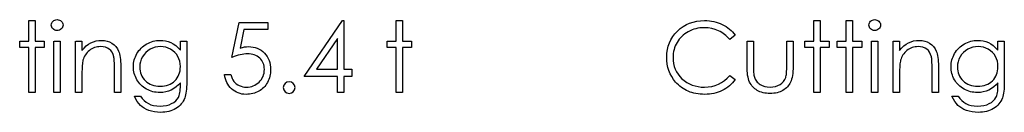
# Model space of a CAD drawing. Header units: inches. Extents: x 1694 to 2505, y -239 to -56.
# Tile 198 of 256: x 1847.247 to 1849.174, y -81.195 to -81.013. Entities that reach past the tile are written whole.
import ezdxf

# ---------------------------------------------------------------- set-up
doc = ezdxf.new("R2010")
doc.units = ezdxf.units.IN
doc.header["$LTSCALE"] = 0.5
doc.header["$MEASUREMENT"] = 0

msp = doc.modelspace()

# ---------------------------------------------------------------- linework, layer by layer
at = {"color": 7, "linetype": 'Continuous'}
for p, q in [((1847.26454, -81.01456), (1847.2769, -81.01456)), ((1847.26454, -81.05519), (1847.26454, -81.01456)), ((1847.2769, -81.01456), (1847.2769, -81.05519)), ((1847.3087, -81.02345), (1847.30892, -81.02132)), ((1847.30892, -81.02132), (1847.30956, -81.01936)), ((1847.30956, -81.01936), (1847.31061, -81.01754)), ((1847.31061, -81.01754), (1847.31207, -81.01591)), ((1847.31207, -81.01591), (1847.31384, -81.01456)), ((1847.31384, -81.01456), (1847.3158, -81.01356)), ((1847.3158, -81.01356), (1847.31787, -81.01298)), ((1847.31787, -81.01298), (1847.32013, -81.01279)), ((1847.32014, -81.01279), (1847.32242, -81.01298)), ((1847.32242, -81.01298), (1847.32455, -81.01356)), ((1847.32455, -81.01356), (1847.32651, -81.01456)), ((1847.32651, -81.01456), (1847.32827, -81.01591)), ((1847.32827, -81.01591), (1847.32976, -81.01754)), ((1847.32976, -81.01754), (1847.33081, -81.01936)), ((1847.33081, -81.01936), (1847.33145, -81.02132)), ((1847.33145, -81.02132), (1847.33167, -81.02345)), ((1847.66202, -81.08699), (1847.67616, -81.01809)), ((1847.67616, -81.01809), (1847.73269, -81.01809)), ((1847.73269, -81.01809), (1847.73269, -81.03222)), ((1847.80335, -81.12409), (1847.87857, -81.01456)), ((1847.87857, -81.01456), (1847.88108, -81.01456)), ((1847.88108, -81.01456), (1847.88108, -81.10995)), ((1847.98355, -81.01456), (1847.99591, -81.01456)), ((1847.98355, -81.05519), (1847.98355, -81.01456)), ((1847.99591, -81.01456), (1847.99591, -81.05519)), ((1848.54536, -81.02618), (1848.55149, -81.02264)), ((1848.55149, -81.02264), (1848.55795, -81.01972)), ((1848.55795, -81.01972), (1848.56474, -81.01746)), ((1848.56474, -81.01746), (1848.57186, -81.01585)), ((1848.57186, -81.01585), (1848.57934, -81.01489)), ((1848.57934, -81.01489), (1848.58712, -81.01456)), ((1848.58712, -81.01456), (1848.59187, -81.01467)), ((1848.59187, -81.01467), (1848.59651, -81.01503)), ((1848.59651, -81.01503), (1848.60101, -81.01563)), ((1848.60101, -81.01563), (1848.6054, -81.01646)), ((1848.6054, -81.01646), (1848.60968, -81.01751)), ((1848.60968, -81.01751), (1848.61384, -81.01884)), ((1848.61384, -81.01884), (1848.6179, -81.02038)), ((1848.6179, -81.02038), (1848.62182, -81.02215)), ((1848.62182, -81.02215), (1848.6256, -81.02414)), ((1848.80094, -81.01456), (1848.81331, -81.01456)), ((1848.80094, -81.05519), (1848.80094, -81.01456)), ((1848.81331, -81.01456), (1848.81331, -81.05519)), ((1848.86454, -81.01456), (1848.8769, -81.01456)), ((1848.86454, -81.05519), (1848.86454, -81.01456)), ((1848.8769, -81.01456), (1848.8769, -81.05519)), ((1848.9087, -81.02345), (1848.90892, -81.02132)), ((1848.90892, -81.02132), (1848.90956, -81.01936)), ((1848.90956, -81.01936), (1848.91061, -81.01754)), ((1848.91061, -81.01754), (1848.91207, -81.01591)), ((1848.91207, -81.01591), (1848.91384, -81.01456)), ((1848.91384, -81.01456), (1848.9158, -81.01356)), ((1848.9158, -81.01356), (1848.91787, -81.01298)), ((1848.91787, -81.01298), (1848.92013, -81.01279)), ((1848.92013, -81.01279), (1848.92242, -81.01298)), ((1848.92242, -81.01298), (1848.92455, -81.01356)), ((1848.92455, -81.01356), (1848.92651, -81.01456)), ((1848.92651, -81.01456), (1848.92827, -81.01591)), ((1848.92827, -81.01591), (1848.92976, -81.01754)), ((1848.92976, -81.01754), (1848.93081, -81.01936)), ((1848.93081, -81.01936), (1848.93145, -81.02132)), ((1848.93145, -81.02132), (1848.93167, -81.02345)), ((1847.30892, -81.02552), (1847.3087, -81.02345)), ((1847.30956, -81.02745), (1847.30892, -81.02552)), ((1847.31061, -81.02924), (1847.30956, -81.02745)), ((1847.31207, -81.03087), (1847.31061, -81.02924)), ((1847.31384, -81.03222), (1847.31207, -81.03087)), ((1847.3158, -81.03322), (1847.31384, -81.03222)), ((1847.31787, -81.0338), (1847.3158, -81.03322)), ((1847.32013, -81.03399), (1847.31787, -81.0338)), ((1847.32242, -81.0338), (1847.32013, -81.03399)), ((1847.32455, -81.03322), (1847.32242, -81.0338)), ((1847.32651, -81.03222), (1847.32455, -81.03322)), ((1847.32827, -81.03087), (1847.32651, -81.03222)), ((1847.32976, -81.02924), (1847.32827, -81.03087)), ((1847.33081, -81.02745), (1847.32976, -81.02924)), ((1847.33145, -81.02552), (1847.33081, -81.02745)), ((1847.33167, -81.02345), (1847.33145, -81.02552)), ((1847.68582, -81.03222), (1847.67839, -81.06847)), ((1847.73269, -81.03222), (1847.68582, -81.03222)), ((1848.52488, -81.04616), (1848.52916, -81.04056)), ((1848.52916, -81.04056), (1848.53413, -81.03523)), ((1848.53413, -81.03523), (1848.53959, -81.03037)), ((1848.53959, -81.03037), (1848.54536, -81.02618)), ((1848.54859, -81.04075), (1848.54553, -81.04313)), ((1848.55185, -81.03854), (1848.54859, -81.04075)), ((1848.55533, -81.0365), (1848.55185, -81.03854)), ((1848.55894, -81.03468), (1848.55533, -81.0365)), ((1848.56261, -81.03308), (1848.55894, -81.03468)), ((1848.56637, -81.03175), (1848.56261, -81.03308)), ((1848.57023, -81.03065), (1848.56637, -81.03175)), ((1848.57412, -81.02979), (1848.57023, -81.03065)), ((1848.57813, -81.02919), (1848.57412, -81.02979)), ((1848.58221, -81.0288), (1848.57813, -81.02919)), ((1848.58635, -81.02869), (1848.58221, -81.0288)), ((1848.59386, -81.02905), (1848.58635, -81.02869)), ((1848.60104, -81.03015), (1848.59386, -81.02905)), ((1848.60791, -81.03197), (1848.60104, -81.03015)), ((1848.61448, -81.03454), (1848.60791, -81.03197)), ((1848.61763, -81.03609), (1848.61448, -81.03454)), ((1848.62066, -81.0378), (1848.61763, -81.03609)), ((1848.62356, -81.03968), (1848.62066, -81.0378)), ((1848.62638, -81.04172), (1848.62356, -81.03968)), ((1848.6256, -81.02414), (1848.62922, -81.02632)), ((1848.62905, -81.04395), (1848.62638, -81.04172)), ((1848.62922, -81.02632), (1848.63267, -81.02869)), ((1848.63267, -81.02869), (1848.63593, -81.03123)), ((1848.63593, -81.03123), (1848.63902, -81.03399)), ((1848.63902, -81.03399), (1848.64194, -81.03692)), ((1848.64194, -81.03692), (1848.64468, -81.04006)), ((1848.64468, -81.04006), (1848.64724, -81.04337)), ((1848.90892, -81.02552), (1848.9087, -81.02345)), ((1848.90956, -81.02745), (1848.90892, -81.02552)), ((1848.91061, -81.02924), (1848.90956, -81.02745)), ((1848.91207, -81.03087), (1848.91061, -81.02924)), ((1848.91384, -81.03222), (1848.91207, -81.03087)), ((1848.9158, -81.03322), (1848.91384, -81.03222)), ((1848.91787, -81.0338), (1848.9158, -81.03322)), ((1848.92013, -81.03399), (1848.91787, -81.0338)), ((1848.92242, -81.0338), (1848.92013, -81.03399)), ((1848.92455, -81.03322), (1848.92242, -81.0338)), ((1848.92651, -81.03222), (1848.92455, -81.03322)), ((1848.92827, -81.03087), (1848.92651, -81.03222)), ((1848.92976, -81.02924), (1848.92827, -81.03087)), ((1848.93081, -81.02745), (1848.92976, -81.02924)), ((1848.93145, -81.02552), (1848.93081, -81.02745)), ((1848.93167, -81.02345), (1848.93145, -81.02552)), ((1847.24687, -81.06756), (1847.24687, -81.05519)), ((1847.24687, -81.05519), (1847.26454, -81.05519)), ((1847.2769, -81.05519), (1847.29457, -81.05519)), ((1847.29457, -81.05519), (1847.29457, -81.06756)), ((1847.314, -81.15589), (1847.314, -81.05519)), ((1847.31401, -81.05519), (1847.32637, -81.05519)), ((1847.32637, -81.05519), (1847.32637, -81.15589)), ((1847.3564, -81.15589), (1847.3564, -81.05519)), ((1847.35641, -81.05519), (1847.36877, -81.05519)), ((1847.36877, -81.05519), (1847.36877, -81.07335)), ((1847.37708, -81.06433), (1847.38155, -81.0609)), ((1847.38155, -81.0609), (1847.38624, -81.05817)), ((1847.38624, -81.05817), (1847.39113, -81.0561)), ((1847.39113, -81.0561), (1847.39623, -81.05461)), ((1847.39623, -81.05461), (1847.40156, -81.05373)), ((1847.40156, -81.05373), (1847.40708, -81.05342)), ((1847.40708, -81.05342), (1847.41266, -81.05378)), ((1847.41266, -81.05378), (1847.4179, -81.05483)), ((1847.4179, -81.05483), (1847.42281, -81.05662)), ((1847.42281, -81.05662), (1847.4274, -81.05911)), ((1847.4274, -81.05911), (1847.43154, -81.0622)), ((1847.49262, -81.06223), (1847.4956, -81.06041)), ((1847.4956, -81.06041), (1847.49869, -81.05878)), ((1847.49869, -81.05878), (1847.50181, -81.05734)), ((1847.50181, -81.05734), (1847.50499, -81.05616)), ((1847.50499, -81.05616), (1847.50819, -81.05516)), ((1847.50819, -81.05516), (1847.51145, -81.05442)), ((1847.51145, -81.05442), (1847.51476, -81.05386)), ((1847.51476, -81.05386), (1847.5181, -81.05353)), ((1847.5181, -81.05353), (1847.52147, -81.05342)), ((1847.52147, -81.05342), (1847.52702, -81.0537)), ((1847.52702, -81.0537), (1847.53237, -81.0545)), ((1847.53237, -81.0545), (1847.53753, -81.05582)), ((1847.53753, -81.05582), (1847.5425, -81.0577)), ((1847.5425, -81.0577), (1847.54733, -81.06024)), ((1847.54733, -81.06024), (1847.55211, -81.06361)), ((1847.56133, -81.05519), (1847.57369, -81.05519)), ((1847.56133, -81.0728), (1847.56133, -81.05519)), ((1847.57369, -81.05519), (1847.57369, -81.1351)), ((1847.86872, -81.05011), (1847.82764, -81.10995)), ((1847.86872, -81.10995), (1847.86872, -81.05011)), ((1847.96588, -81.06756), (1847.96588, -81.05519)), ((1847.96588, -81.05519), (1847.98355, -81.05519)), ((1847.99591, -81.05519), (1848.01358, -81.05519)), ((1848.01358, -81.05519), (1848.01358, -81.06756)), ((1848.51596, -81.06482), (1848.51828, -81.05831)), ((1848.51828, -81.05831), (1848.52124, -81.0521)), ((1848.52124, -81.0521), (1848.52488, -81.04616)), ((1848.53134, -81.06085), (1848.52976, -81.0643)), ((1848.53319, -81.05751), (1848.53134, -81.06085)), ((1848.53526, -81.05431), (1848.53319, -81.05751)), ((1848.53752, -81.05124), (1848.53526, -81.05431)), ((1848.53998, -81.04837), (1848.53752, -81.05124)), ((1848.54266, -81.04567), (1848.53998, -81.04837)), ((1848.54553, -81.04313), (1848.54266, -81.04567)), ((1848.63162, -81.04636), (1848.62905, -81.04395)), ((1848.63408, -81.04892), (1848.63162, -81.04636)), ((1848.63642, -81.05166), (1848.63408, -81.04892)), ((1848.64725, -81.04337), (1848.63642, -81.05166)), ((1848.67021, -81.05519), (1848.68258, -81.05519)), ((1848.67021, -81.1033), (1848.67021, -81.05519)), ((1848.68258, -81.05519), (1848.68258, -81.10189)), ((1848.74794, -81.10189), (1848.74794, -81.05519)), ((1848.74794, -81.05519), (1848.76031, -81.05519)), ((1848.76031, -81.05519), (1848.76031, -81.10421)), ((1848.78327, -81.06756), (1848.78327, -81.05519)), ((1848.78327, -81.05519), (1848.80094, -81.05519)), ((1848.81331, -81.05519), (1848.83097, -81.05519)), ((1848.83097, -81.05519), (1848.83097, -81.06756)), ((1848.84687, -81.06756), (1848.84687, -81.05519)), ((1848.84687, -81.05519), (1848.86454, -81.05519)), ((1848.8769, -81.05519), (1848.89457, -81.05519)), ((1848.89457, -81.05519), (1848.89457, -81.06756)), ((1848.914, -81.05519), (1848.92637, -81.05519)), ((1848.914, -81.15589), (1848.914, -81.05519)), ((1848.92637, -81.05519), (1848.92637, -81.15589)), ((1848.9564, -81.05519), (1848.96877, -81.05519)), ((1848.9564, -81.15589), (1848.9564, -81.05519)), ((1848.96877, -81.05519), (1848.96877, -81.07335)), ((1848.97708, -81.06433), (1848.98155, -81.0609)), ((1848.98155, -81.0609), (1848.98624, -81.05817)), ((1848.98624, -81.05817), (1848.99113, -81.0561)), ((1848.99113, -81.0561), (1848.99623, -81.05461)), ((1848.99623, -81.05461), (1849.00156, -81.05373)), ((1849.00156, -81.05373), (1849.00708, -81.05342)), ((1849.00708, -81.05342), (1849.01266, -81.05378)), ((1849.01266, -81.05378), (1849.0179, -81.05483)), ((1849.0179, -81.05483), (1849.02281, -81.05662)), ((1849.02281, -81.05662), (1849.0274, -81.05911)), ((1849.0274, -81.05911), (1849.03154, -81.0622)), ((1849.09262, -81.06223), (1849.0956, -81.06041)), ((1849.0956, -81.06041), (1849.09869, -81.05878)), ((1849.09869, -81.05878), (1849.10181, -81.05734)), ((1849.10181, -81.05734), (1849.10499, -81.05616)), ((1849.10499, -81.05616), (1849.10819, -81.05516)), ((1849.10819, -81.05516), (1849.11145, -81.05442)), ((1849.11145, -81.05442), (1849.11476, -81.05386)), ((1849.11476, -81.05386), (1849.1181, -81.05353)), ((1849.1181, -81.05353), (1849.12147, -81.05342)), ((1849.12147, -81.05342), (1849.12702, -81.0537)), ((1849.12702, -81.0537), (1849.13237, -81.0545)), ((1849.13237, -81.0545), (1849.13753, -81.05582)), ((1849.13753, -81.05582), (1849.1425, -81.0577)), ((1849.1425, -81.0577), (1849.14733, -81.06024)), ((1849.14733, -81.06024), (1849.15211, -81.06361)), ((1849.16133, -81.05519), (1849.17369, -81.05519)), ((1849.16133, -81.0728), (1849.16133, -81.05519)), ((1849.17369, -81.05519), (1849.17369, -81.1351)), ((1847.26454, -81.06756), (1847.24687, -81.06756)), ((1847.26454, -81.15589), (1847.26454, -81.06756)), ((1847.29457, -81.06756), (1847.2769, -81.06756)), ((1847.2769, -81.06756), (1847.2769, -81.15589)), ((1847.36877, -81.07335), (1847.37282, -81.06849)), ((1847.37282, -81.06849), (1847.37708, -81.06433)), ((1847.37702, -81.07973), (1847.37534, -81.08205)), ((1847.3789, -81.07752), (1847.37702, -81.07973)), ((1847.38097, -81.07545), (1847.3789, -81.07752)), ((1847.38326, -81.07346), (1847.38097, -81.07545)), ((1847.38569, -81.07167), (1847.38326, -81.07346)), ((1847.3882, -81.07009), (1847.38569, -81.07167)), ((1847.39079, -81.0688), (1847.3882, -81.07009)), ((1847.39347, -81.06769), (1847.39079, -81.0688)), ((1847.3962, -81.06687), (1847.39347, -81.06769)), ((1847.39905, -81.06626), (1847.3962, -81.06687)), ((1847.40195, -81.0659), (1847.39905, -81.06626)), ((1847.40493, -81.06579), (1847.40195, -81.0659)), ((1847.40995, -81.06609), (1847.40493, -81.06579)), ((1847.41448, -81.06703), (1847.40995, -81.06609)), ((1847.41851, -81.06858), (1847.41448, -81.06703)), ((1847.42204, -81.07076), (1847.41851, -81.06858)), ((1847.42505, -81.07355), (1847.42204, -81.07076)), ((1847.42753, -81.07694), (1847.42505, -81.07355)), ((1847.42949, -81.08097), (1847.42753, -81.07694)), ((1847.43154, -81.0622), (1847.43512, -81.06579)), ((1847.43512, -81.06579), (1847.43811, -81.06987)), ((1847.43811, -81.06987), (1847.44051, -81.07446)), ((1847.44051, -81.07446), (1847.4415, -81.07702)), ((1847.4415, -81.07702), (1847.44236, -81.07995)), ((1847.44236, -81.07995), (1847.44307, -81.08318)), ((1847.47476, -81.08241), (1847.47639, -81.07937)), ((1847.47639, -81.07937), (1847.47821, -81.07644)), ((1847.47821, -81.07644), (1847.4802, -81.07368)), ((1847.4802, -81.07368), (1847.48235, -81.07109)), ((1847.48235, -81.07109), (1847.48467, -81.06863)), ((1847.48467, -81.06863), (1847.48716, -81.06634)), ((1847.48716, -81.06634), (1847.48981, -81.06422)), ((1847.48981, -81.06422), (1847.49262, -81.06223)), ((1847.49359, -81.07733), (1847.49014, -81.08122)), ((1847.49754, -81.07393), (1847.49359, -81.07733)), ((1847.50201, -81.07106), (1847.49754, -81.07393)), ((1847.50684, -81.06874), (1847.50201, -81.07106)), ((1847.51183, -81.06711), (1847.50684, -81.06874)), ((1847.51705, -81.06612), (1847.51183, -81.06711)), ((1847.52246, -81.06579), (1847.51705, -81.06612)), ((1847.52765, -81.06612), (1847.52246, -81.06579)), ((1847.53267, -81.06706), (1847.52765, -81.06612)), ((1847.5375, -81.06869), (1847.53267, -81.06706)), ((1847.54217, -81.07092), (1847.5375, -81.06869)), ((1847.5465, -81.07371), (1847.54217, -81.07092)), ((1847.55029, -81.07697), (1847.5465, -81.07371)), ((1847.55357, -81.08069), (1847.55029, -81.07697)), ((1847.55211, -81.06361), (1847.55674, -81.0678)), ((1847.55674, -81.0678), (1847.56133, -81.0728)), ((1847.67839, -81.06847), (1847.68278, -81.06731)), ((1847.68579, -81.08036), (1847.68226, -81.08092)), ((1847.68278, -81.06731), (1847.68695, -81.06645)), ((1847.68918, -81.08003), (1847.68579, -81.08036)), ((1847.68695, -81.06645), (1847.6909, -81.06595)), ((1847.69239, -81.07992), (1847.68918, -81.08003)), ((1847.6909, -81.06595), (1847.69462, -81.06579)), ((1847.69609, -81.08006), (1847.69239, -81.07992)), ((1847.69462, -81.06579), (1847.69923, -81.06598)), ((1847.69956, -81.08045), (1847.69609, -81.08006)), ((1847.69923, -81.06598), (1847.70365, -81.06659)), ((1847.70288, -81.08111), (1847.69956, -81.08045)), ((1847.70365, -81.06659), (1847.70784, -81.06758)), ((1847.70784, -81.06758), (1847.71185, -81.06896)), ((1847.71185, -81.06896), (1847.71563, -81.07073)), ((1847.71563, -81.07073), (1847.71919, -81.07291)), ((1847.71919, -81.07291), (1847.72256, -81.07548)), ((1847.72256, -81.07548), (1847.72573, -81.07846)), ((1847.72573, -81.07846), (1847.7286, -81.08174)), ((1847.98355, -81.06756), (1847.96588, -81.06756)), ((1847.98355, -81.15589), (1847.98355, -81.06756)), ((1848.01358, -81.06756), (1847.99591, -81.06756)), ((1847.99591, -81.06756), (1847.99591, -81.15589)), ((1848.51298, -81.08619), (1848.51331, -81.07876)), ((1848.51331, -81.07876), (1848.51431, -81.07164)), ((1848.51431, -81.07164), (1848.51596, -81.06482)), ((1848.52585, -81.07909), (1848.52546, -81.08307)), ((1848.52645, -81.07526), (1848.52585, -81.07909)), ((1848.52731, -81.0715), (1848.52645, -81.07526)), ((1848.52841, -81.06783), (1848.52731, -81.0715)), ((1848.52976, -81.0643), (1848.52841, -81.06783)), ((1848.80094, -81.06756), (1848.78327, -81.06756)), ((1848.80094, -81.15589), (1848.80094, -81.06756)), ((1848.83097, -81.06756), (1848.81331, -81.06756)), ((1848.81331, -81.06756), (1848.81331, -81.15589)), ((1848.86454, -81.06756), (1848.84687, -81.06756)), ((1848.86454, -81.15589), (1848.86454, -81.06756)), ((1848.89457, -81.06756), (1848.8769, -81.06756)), ((1848.8769, -81.06756), (1848.8769, -81.15589)), ((1848.96877, -81.07335), (1848.97282, -81.06849)), ((1848.97282, -81.06849), (1848.97708, -81.06433)), ((1848.97702, -81.07973), (1848.97534, -81.08205)), ((1848.9789, -81.07752), (1848.97702, -81.07973)), ((1848.98097, -81.07545), (1848.9789, -81.07752)), ((1848.98326, -81.07346), (1848.98097, -81.07545)), ((1848.98569, -81.07167), (1848.98326, -81.07346)), ((1848.9882, -81.07009), (1848.98569, -81.07167)), ((1848.99079, -81.0688), (1848.9882, -81.07009)), ((1848.99347, -81.06769), (1848.99079, -81.0688)), ((1848.9962, -81.06687), (1848.99347, -81.06769)), ((1848.99905, -81.06626), (1848.9962, -81.06687)), ((1849.00195, -81.0659), (1848.99905, -81.06626)), ((1849.00493, -81.06579), (1849.00195, -81.0659)), ((1849.00995, -81.06609), (1849.00493, -81.06579)), ((1849.01448, -81.06703), (1849.00995, -81.06609)), ((1849.01851, -81.06858), (1849.01448, -81.06703)), ((1849.02204, -81.07076), (1849.01851, -81.06858)), ((1849.02505, -81.07355), (1849.02204, -81.07076)), ((1849.02753, -81.07694), (1849.02505, -81.07355)), ((1849.02949, -81.08097), (1849.02753, -81.07694)), ((1849.03154, -81.0622), (1849.03512, -81.06579)), ((1849.03512, -81.06579), (1849.03811, -81.06987)), ((1849.03811, -81.06987), (1849.04051, -81.07446)), ((1849.04051, -81.07446), (1849.0415, -81.07702)), ((1849.0415, -81.07702), (1849.04236, -81.07995)), ((1849.04236, -81.07995), (1849.04307, -81.08318)), ((1849.07476, -81.08241), (1849.07639, -81.07937)), ((1849.07639, -81.07937), (1849.07821, -81.07644)), ((1849.07821, -81.07644), (1849.0802, -81.07368)), ((1849.0802, -81.07368), (1849.08235, -81.07109)), ((1849.08235, -81.07109), (1849.08467, -81.06863)), ((1849.08467, -81.06863), (1849.08716, -81.06634)), ((1849.08716, -81.06634), (1849.08981, -81.06422)), ((1849.08981, -81.06422), (1849.09262, -81.06223)), ((1849.09359, -81.07733), (1849.09014, -81.08122)), ((1849.09754, -81.07393), (1849.09359, -81.07733)), ((1849.10201, -81.07106), (1849.09754, -81.07393)), ((1849.10684, -81.06874), (1849.10201, -81.07106)), ((1849.11183, -81.06711), (1849.10684, -81.06874)), ((1849.11705, -81.06612), (1849.11183, -81.06711)), ((1849.12246, -81.06579), (1849.11705, -81.06612)), ((1849.12765, -81.06612), (1849.12246, -81.06579)), ((1849.13267, -81.06706), (1849.12765, -81.06612)), ((1849.1375, -81.06869), (1849.13267, -81.06706)), ((1849.14217, -81.07092), (1849.1375, -81.06869)), ((1849.1465, -81.07371), (1849.14217, -81.07092)), ((1849.15029, -81.07697), (1849.1465, -81.07371)), ((1849.15357, -81.08069), (1849.15029, -81.07697)), ((1849.15211, -81.06361), (1849.15674, -81.0678)), ((1849.15674, -81.0678), (1849.16133, -81.0728)), ((1847.36951, -81.09971), (1847.36924, -81.10292)), ((1847.36984, -81.09693), (1847.36951, -81.09971)), ((1847.37023, -81.0945), (1847.36984, -81.09693)), ((1847.37067, -81.09245), (1847.37023, -81.0945)), ((1847.37153, -81.08969), (1847.37067, -81.09245)), ((1847.3726, -81.08702), (1847.37153, -81.08969)), ((1847.37387, -81.08448), (1847.3726, -81.08702)), ((1847.37534, -81.08205), (1847.37387, -81.08448)), ((1847.4309, -81.08561), (1847.42949, -81.08097)), ((1847.43123, -81.08721), (1847.4309, -81.08561)), ((1847.43154, -81.0892), (1847.43123, -81.08721)), ((1847.43178, -81.09151), (1847.43154, -81.0892)), ((1847.43201, -81.09419), (1847.43178, -81.09151)), ((1847.43217, -81.09726), (1847.43201, -81.09419)), ((1847.43228, -81.10065), (1847.43217, -81.09726)), ((1847.44307, -81.08318), (1847.44368, -81.08677)), ((1847.44368, -81.08677), (1847.44412, -81.09069)), ((1847.44412, -81.09069), (1847.44445, -81.09494)), ((1847.44445, -81.09494), (1847.44468, -81.09955)), ((1847.44468, -81.09955), (1847.44473, -81.10446)), ((1847.46957, -81.10178), (1847.4699, -81.09839)), ((1847.4699, -81.09839), (1847.47043, -81.09508)), ((1847.47043, -81.09508), (1847.4712, -81.09182)), ((1847.4712, -81.09182), (1847.47217, -81.08862)), ((1847.47217, -81.08862), (1847.47336, -81.08547)), ((1847.47336, -81.08547), (1847.47476, -81.08241)), ((1847.48318, -81.09527), (1847.48216, -81.1004)), ((1847.48484, -81.09036), (1847.48318, -81.09527)), ((1847.48718, -81.08561), (1847.48484, -81.09036)), ((1847.49014, -81.08122), (1847.48718, -81.08561)), ((1847.55633, -81.08489), (1847.55357, -81.08069)), ((1847.55851, -81.08944), (1847.55633, -81.08489)), ((1847.56008, -81.09433), (1847.55851, -81.08944)), ((1847.56102, -81.09949), (1847.56008, -81.09433)), ((1847.56133, -81.10499), (1847.56102, -81.09949)), ((1847.66641, -81.08533), (1847.66202, -81.08699)), ((1847.67061, -81.0839), (1847.66641, -81.08533)), ((1847.67467, -81.08268), (1847.67061, -81.0839)), ((1847.67853, -81.08169), (1847.67467, -81.08268)), ((1847.68226, -81.08092), (1847.67853, -81.08169)), ((1847.706, -81.08202), (1847.70288, -81.08111)), ((1847.70892, -81.08323), (1847.706, -81.08202)), ((1847.71165, -81.08467), (1847.70892, -81.08323)), ((1847.71422, -81.08638), (1847.71165, -81.08467)), ((1847.71657, -81.08837), (1847.71422, -81.08638)), ((1847.71869, -81.09055), (1847.71657, -81.08837)), ((1847.72054, -81.0929), (1847.71869, -81.09055)), ((1847.72209, -81.09541), (1847.72054, -81.0929)), ((1847.72336, -81.09808), (1847.72209, -81.09541)), ((1847.72435, -81.1009), (1847.72336, -81.09808)), ((1847.7286, -81.08174), (1847.73109, -81.08522)), ((1847.73109, -81.08522), (1847.73321, -81.08895)), ((1847.73321, -81.08895), (1847.73492, -81.09287)), ((1847.73492, -81.09287), (1847.73628, -81.09704)), ((1847.73628, -81.09704), (1847.73721, -81.10142)), ((1848.51326, -81.09325), (1848.51298, -81.08619)), ((1848.51409, -81.10004), (1848.51326, -81.09325)), ((1848.52546, -81.08307), (1848.52535, -81.08713)), ((1848.52535, -81.08713), (1848.52562, -81.09323)), ((1848.52562, -81.09323), (1848.52645, -81.09905)), ((1848.52645, -81.09905), (1848.52781, -81.10463)), ((1848.96951, -81.09971), (1848.96924, -81.10292)), ((1848.96984, -81.09693), (1848.96951, -81.09971)), ((1848.97023, -81.0945), (1848.96984, -81.09693)), ((1848.97067, -81.09245), (1848.97023, -81.0945)), ((1848.97153, -81.08969), (1848.97067, -81.09245)), ((1848.9726, -81.08702), (1848.97153, -81.08969)), ((1848.97387, -81.08448), (1848.9726, -81.08702)), ((1848.97534, -81.08205), (1848.97387, -81.08448)), ((1849.0309, -81.08561), (1849.02949, -81.08097)), ((1849.03123, -81.08721), (1849.0309, -81.08561)), ((1849.03154, -81.0892), (1849.03123, -81.08721)), ((1849.03178, -81.09151), (1849.03154, -81.0892)), ((1849.03201, -81.09419), (1849.03178, -81.09151)), ((1849.03217, -81.09726), (1849.03201, -81.09419)), ((1849.03228, -81.10065), (1849.03217, -81.09726)), ((1849.04307, -81.08318), (1849.04368, -81.08677)), ((1849.04368, -81.08677), (1849.04412, -81.09069)), ((1849.04412, -81.09069), (1849.04445, -81.09494)), ((1849.04445, -81.09494), (1849.04468, -81.09955)), ((1849.04468, -81.09955), (1849.04473, -81.10446)), ((1849.06957, -81.10178), (1849.0699, -81.09839)), ((1849.0699, -81.09839), (1849.07043, -81.09508)), ((1849.07043, -81.09508), (1849.0712, -81.09182)), ((1849.0712, -81.09182), (1849.07217, -81.08862)), ((1849.07217, -81.08862), (1849.07336, -81.08547)), ((1849.07336, -81.08547), (1849.07476, -81.08241)), ((1849.08318, -81.09527), (1849.08216, -81.1004)), ((1849.08484, -81.09036), (1849.08318, -81.09527)), ((1849.08718, -81.08561), (1849.08484, -81.09036)), ((1849.09014, -81.08122), (1849.08718, -81.08561)), ((1849.15633, -81.08489), (1849.15357, -81.08069)), ((1849.15851, -81.08944), (1849.15633, -81.08489)), ((1849.16008, -81.09433), (1849.15851, -81.08944)), ((1849.16102, -81.09949), (1849.16008, -81.09433)), ((1849.16133, -81.10499), (1849.16102, -81.09949)), ((1847.36879, -81.11476), (1847.36877, -81.11948)), ((1847.36888, -81.11042), (1847.36879, -81.11476)), ((1847.36904, -81.10648), (1847.36888, -81.11042)), ((1847.36924, -81.10292), (1847.36904, -81.10648)), ((1847.43234, -81.10441), (1847.43228, -81.10065)), ((1847.43236, -81.10852), (1847.43234, -81.10441)), ((1847.43236, -81.15589), (1847.43236, -81.10852)), ((1847.44473, -81.10446), (1847.44473, -81.15589)), ((1847.46946, -81.10521), (1847.46957, -81.10178)), ((1847.46957, -81.10863), (1847.46946, -81.10521)), ((1847.46988, -81.112), (1847.46957, -81.10863)), ((1847.4704, -81.11528), (1847.46988, -81.112)), ((1847.47112, -81.11848), (1847.4704, -81.11528)), ((1847.47206, -81.12163), (1847.47112, -81.11848)), ((1847.48216, -81.1004), (1847.48183, -81.1057)), ((1847.48183, -81.1057), (1847.48199, -81.10971)), ((1847.48199, -81.10971), (1847.48252, -81.11354)), ((1847.48252, -81.11354), (1847.4834, -81.11721)), ((1847.4834, -81.11721), (1847.48462, -81.12066)), ((1847.55862, -81.12061), (1847.55981, -81.11702)), ((1847.55981, -81.11702), (1847.56064, -81.11321)), ((1847.56064, -81.11321), (1847.56116, -81.10921)), ((1847.56116, -81.10921), (1847.56133, -81.10499)), ((1847.72419, -81.12086), (1847.72499, -81.11752)), ((1847.72507, -81.10388), (1847.72435, -81.1009)), ((1847.72499, -81.11752), (1847.72546, -81.11401)), ((1847.72548, -81.10703), (1847.72507, -81.10388)), ((1847.72546, -81.11401), (1847.72562, -81.11034)), ((1847.72562, -81.11034), (1847.72548, -81.10703)), ((1847.7376, -81.11754), (1847.7371, -81.12077)), ((1847.73721, -81.10142), (1847.73779, -81.10603)), ((1847.73788, -81.11423), (1847.7376, -81.11754)), ((1847.73779, -81.10603), (1847.73799, -81.11086)), ((1847.73799, -81.11086), (1847.73788, -81.11423)), ((1847.82764, -81.10995), (1847.86872, -81.10995)), ((1847.88108, -81.10995), (1847.89698, -81.10995)), ((1847.89698, -81.10995), (1847.89698, -81.12409)), ((1848.51544, -81.10659), (1848.51409, -81.10004)), ((1848.51734, -81.11285), (1848.51544, -81.10659)), ((1848.5198, -81.11887), (1848.51734, -81.11285)), ((1848.52281, -81.12461), (1848.5198, -81.11887)), ((1848.52781, -81.10463), (1848.52974, -81.10993)), ((1848.52974, -81.10993), (1848.53219, -81.11501)), ((1848.53219, -81.11501), (1848.53523, -81.11981)), ((1848.67029, -81.10846), (1848.67021, -81.1033)), ((1848.67051, -81.11329), (1848.67029, -81.10846)), ((1848.6709, -81.11777), (1848.67051, -81.11329)), ((1848.67145, -81.12193), (1848.6709, -81.11777)), ((1848.68258, -81.10189), (1848.6826, -81.10601)), ((1848.6826, -81.10601), (1848.68269, -81.10976)), ((1848.68269, -81.10976), (1848.68285, -81.11321)), ((1848.68285, -81.11321), (1848.68307, -81.11633)), ((1848.68307, -81.11633), (1848.68335, -81.11909)), ((1848.68335, -81.11909), (1848.68368, -81.12155)), ((1848.74714, -81.12028), (1848.74744, -81.11741)), ((1848.74744, -81.11741), (1848.74766, -81.11412)), ((1848.74766, -81.11412), (1848.7478, -81.11045)), ((1848.7478, -81.11045), (1848.74791, -81.10637)), ((1848.74791, -81.10637), (1848.74794, -81.10189)), ((1848.75962, -81.11829), (1848.75906, -81.12232)), ((1848.76, -81.1139), (1848.75962, -81.11829)), ((1848.76022, -81.10921), (1848.76, -81.1139)), ((1848.76031, -81.10421), (1848.76022, -81.10921)), ((1848.96879, -81.11476), (1848.96877, -81.11948)), ((1848.96888, -81.11042), (1848.96879, -81.11476)), ((1848.96904, -81.10648), (1848.96888, -81.11042)), ((1848.96924, -81.10292), (1848.96904, -81.10648)), ((1849.03234, -81.10441), (1849.03228, -81.10065)), ((1849.03236, -81.10852), (1849.03234, -81.10441)), ((1849.03236, -81.15589), (1849.03236, -81.10852)), ((1849.04473, -81.10446), (1849.04473, -81.15589)), ((1849.06946, -81.10521), (1849.06957, -81.10178)), ((1849.06957, -81.10863), (1849.06946, -81.10521)), ((1849.06988, -81.112), (1849.06957, -81.10863)), ((1849.0704, -81.11528), (1849.06988, -81.112)), ((1849.07112, -81.11848), (1849.0704, -81.11528)), ((1849.07206, -81.12163), (1849.07112, -81.11848)), ((1849.08216, -81.1004), (1849.08183, -81.1057)), ((1849.08183, -81.1057), (1849.08199, -81.10971)), ((1849.08199, -81.10971), (1849.08252, -81.11354)), ((1849.08252, -81.11354), (1849.0834, -81.11721)), ((1849.0834, -81.11721), (1849.08462, -81.12066)), ((1849.15862, -81.12061), (1849.15981, -81.11702)), ((1849.15981, -81.11702), (1849.16064, -81.11321)), ((1849.16064, -81.11321), (1849.16116, -81.10921)), ((1849.16116, -81.10921), (1849.16133, -81.10499)), ((1847.36877, -81.11948), (1847.36877, -81.15589)), ((1847.47322, -81.12469), (1847.47206, -81.12163)), ((1847.47457, -81.1277), (1847.47322, -81.12469)), ((1847.47612, -81.13063), (1847.47457, -81.1277)), ((1847.47788, -81.13344), (1847.47612, -81.13063)), ((1847.47981, -81.13612), (1847.47788, -81.13344)), ((1847.48191, -81.13863), (1847.47981, -81.13612)), ((1847.48462, -81.12066), (1847.48616, -81.12398)), ((1847.48616, -81.12398), (1847.48807, -81.1271)), ((1847.48807, -81.1271), (1847.49033, -81.13005)), ((1847.49033, -81.13005), (1847.49293, -81.13281)), ((1847.49293, -81.13281), (1847.4958, -81.13532)), ((1847.4958, -81.13532), (1847.49889, -81.1375)), ((1847.49889, -81.1375), (1847.5022, -81.13932)), ((1847.54131, -81.13938), (1847.54457, -81.13753)), ((1847.54457, -81.13753), (1847.54764, -81.13538)), ((1847.54764, -81.13538), (1847.55045, -81.13289)), ((1847.55045, -81.13289), (1847.55299, -81.13013)), ((1847.55299, -81.13013), (1847.5552, -81.12715)), ((1847.5552, -81.12715), (1847.55708, -81.12398)), ((1847.55708, -81.12398), (1847.55862, -81.12061)), ((1847.56133, -81.13659), (1847.55746, -81.14098)), ((1847.56133, -81.14181), (1847.56133, -81.13659)), ((1847.57369, -81.1351), (1847.57364, -81.14021)), ((1847.64861, -81.12475), (1847.64789, -81.12055)), ((1847.64789, -81.12055), (1847.66026, -81.12055)), ((1847.6496, -81.12875), (1847.64861, -81.12475)), ((1847.65087, -81.13256), (1847.6496, -81.12875)), ((1847.65244, -81.13615), (1847.65087, -81.13256)), ((1847.65432, -81.13957), (1847.65244, -81.13615)), ((1847.66026, -81.12055), (1847.66125, -81.12447)), ((1847.66125, -81.12447), (1847.66252, -81.12798)), ((1847.66252, -81.12798), (1847.66409, -81.13113)), ((1847.66409, -81.13113), (1847.66594, -81.13389)), ((1847.66594, -81.13389), (1847.66812, -81.13631)), ((1847.66812, -81.13631), (1847.67064, -81.1385)), ((1847.70991, -81.13965), (1847.71268, -81.13764)), ((1847.71268, -81.13764), (1847.71532, -81.13529)), ((1847.71532, -81.13529), (1847.71773, -81.13273)), ((1847.71773, -81.13273), (1847.71982, -81.12999)), ((1847.71982, -81.12999), (1847.72159, -81.1271)), ((1847.72159, -81.1271), (1847.72305, -81.12406)), ((1847.72305, -81.12406), (1847.72419, -81.12086)), ((1847.73169, -81.1359), (1847.73007, -81.13866)), ((1847.73316, -81.133), (1847.73169, -81.1359)), ((1847.73445, -81.13005), (1847.73316, -81.133)), ((1847.73553, -81.12704), (1847.73445, -81.13005)), ((1847.73641, -81.12395), (1847.73553, -81.12704)), ((1847.7371, -81.12077), (1847.73641, -81.12395)), ((1847.86872, -81.12409), (1847.80335, -81.12409)), ((1847.86872, -81.15589), (1847.86872, -81.12409)), ((1847.89698, -81.12409), (1847.88108, -81.12409)), ((1847.88108, -81.12409), (1847.88108, -81.15589)), ((1848.52637, -81.1301), (1848.52281, -81.12461)), ((1848.53045, -81.13532), (1848.52637, -81.1301)), ((1848.5331, -81.13825), (1848.53045, -81.13532)), ((1848.53589, -81.14098), (1848.5331, -81.13825)), ((1848.53523, -81.11981), (1848.53879, -81.12436)), ((1848.53879, -81.12436), (1848.5429, -81.12864)), ((1848.5429, -81.12864), (1848.54743, -81.13253)), ((1848.54743, -81.13253), (1848.55226, -81.13593)), ((1848.55226, -81.13593), (1848.55737, -81.13877)), ((1848.61423, -81.13954), (1848.62022, -81.13631)), ((1848.62022, -81.13631), (1848.62593, -81.13237)), ((1848.62593, -81.13237), (1848.63132, -81.1277)), ((1848.63132, -81.1277), (1848.63642, -81.12232)), ((1848.63642, -81.12232), (1848.64724, -81.13052)), ((1848.64178, -81.13703), (1848.63883, -81.13999)), ((1848.64459, -81.13386), (1848.64178, -81.13703)), ((1848.64724, -81.13052), (1848.64459, -81.13386)), ((1848.67214, -81.12574), (1848.67145, -81.12193)), ((1848.673, -81.12925), (1848.67214, -81.12574)), ((1848.67402, -81.1324), (1848.673, -81.12925)), ((1848.67518, -81.13521), (1848.67402, -81.1324)), ((1848.6765, -81.13778), (1848.67518, -81.13521)), ((1848.67799, -81.14021), (1848.6765, -81.13778)), ((1848.68368, -81.12155), (1848.68407, -81.12365)), ((1848.68407, -81.12365), (1848.68454, -81.12544)), ((1848.68454, -81.12544), (1848.68536, -81.12768)), ((1848.68536, -81.12768), (1848.68633, -81.1298)), ((1848.68633, -81.1298), (1848.68749, -81.13179)), ((1848.68749, -81.13179), (1848.68879, -81.13367)), ((1848.68879, -81.13367), (1848.69028, -81.13543)), ((1848.69028, -81.13543), (1848.69193, -81.13706)), ((1848.69193, -81.13706), (1848.69373, -81.13858)), ((1848.73488, -81.1401), (1848.73856, -81.13731)), ((1848.73856, -81.13731), (1848.74162, -81.13408)), ((1848.74162, -81.13408), (1848.74408, -81.13046)), ((1848.74408, -81.13046), (1848.7459, -81.12643)), ((1848.7459, -81.12643), (1848.74637, -81.12478)), ((1848.74637, -81.12478), (1848.74678, -81.12273)), ((1848.74678, -81.12273), (1848.74714, -81.12028)), ((1848.75401, -81.13789), (1848.75255, -81.14029)), ((1848.75534, -81.13535), (1848.75401, -81.13789)), ((1848.7565, -81.13256), (1848.75534, -81.13535)), ((1848.75752, -81.12947), (1848.7565, -81.13256)), ((1848.75837, -81.12607), (1848.75752, -81.12947)), ((1848.75906, -81.12232), (1848.75837, -81.12607)), ((1848.96877, -81.11948), (1848.96877, -81.15589)), ((1849.07322, -81.12469), (1849.07206, -81.12163)), ((1849.07457, -81.1277), (1849.07322, -81.12469)), ((1849.07612, -81.13063), (1849.07457, -81.1277)), ((1849.07788, -81.13344), (1849.07612, -81.13063)), ((1849.07981, -81.13612), (1849.07788, -81.13344)), ((1849.08191, -81.13863), (1849.07981, -81.13612)), ((1849.08462, -81.12066), (1849.08616, -81.12398)), ((1849.08616, -81.12398), (1849.08807, -81.1271)), ((1849.08807, -81.1271), (1849.09033, -81.13005)), ((1849.09033, -81.13005), (1849.09293, -81.13281)), ((1849.09293, -81.13281), (1849.0958, -81.13532)), ((1849.0958, -81.13532), (1849.09889, -81.1375)), ((1849.09889, -81.1375), (1849.1022, -81.13932)), ((1849.14131, -81.13938), (1849.14457, -81.13753)), ((1849.14457, -81.13753), (1849.14764, -81.13538)), ((1849.14764, -81.13538), (1849.15045, -81.13289)), ((1849.15045, -81.13289), (1849.15299, -81.13013)), ((1849.15299, -81.13013), (1849.1552, -81.12715)), ((1849.1552, -81.12715), (1849.15708, -81.12398)), ((1849.15708, -81.12398), (1849.15862, -81.12061)), ((1849.16133, -81.13659), (1849.15746, -81.14098)), ((1849.16133, -81.14181), (1849.16133, -81.13659)), ((1849.17369, -81.1351), (1849.17364, -81.14021)), ((1847.2769, -81.15589), (1847.26454, -81.15589)), ((1847.32637, -81.15589), (1847.314, -81.15589)), ((1847.36877, -81.15589), (1847.3564, -81.15589)), ((1847.44473, -81.15589), (1847.43236, -81.15589)), ((1847.48418, -81.14101), (1847.48191, -81.13863)), ((1847.48663, -81.14324), (1847.48418, -81.14101)), ((1847.48925, -81.14531), (1847.48663, -81.14324)), ((1847.49204, -81.14725), (1847.48925, -81.14531)), ((1847.495, -81.14904), (1847.49204, -81.14725)), ((1847.49806, -81.15064), (1847.495, -81.14904)), ((1847.50121, -81.15202), (1847.49806, -81.15064)), ((1847.50438, -81.15321), (1847.50121, -81.15202)), ((1847.5022, -81.13932), (1847.50568, -81.14084)), ((1847.50761, -81.15417), (1847.50438, -81.15321)), ((1847.50568, -81.14084), (1847.50938, -81.142)), ((1847.5109, -81.15492), (1847.50761, -81.15417)), ((1847.50938, -81.142), (1847.5133, -81.14286)), ((1847.51424, -81.15544), (1847.5109, -81.15492)), ((1847.5133, -81.14286), (1847.51741, -81.14335)), ((1847.51763, -81.15578), (1847.51424, -81.15544)), ((1847.51741, -81.14335), (1847.52172, -81.14352)), ((1847.52108, -81.15589), (1847.51763, -81.15578)), ((1847.52693, -81.15558), (1847.52108, -81.15589)), ((1847.52172, -81.14352), (1847.52608, -81.14335)), ((1847.52608, -81.14335), (1847.53022, -81.14286)), ((1847.53259, -81.15464), (1847.52693, -81.15558)), ((1847.53022, -81.14286), (1847.53414, -81.14203)), ((1847.53811, -81.1531), (1847.53259, -81.15464)), ((1847.53414, -81.14203), (1847.53784, -81.14087)), ((1847.53784, -81.14087), (1847.54131, -81.13938)), ((1847.54347, -81.15092), (1847.53811, -81.1531)), ((1847.54855, -81.14816), (1847.54347, -81.15092)), ((1847.55321, -81.14484), (1847.54855, -81.14816)), ((1847.55746, -81.14098), (1847.55321, -81.14484)), ((1847.55978, -81.15892), (1847.56033, -81.15608)), ((1847.56033, -81.15608), (1847.56077, -81.15296)), ((1847.56077, -81.15296), (1847.56108, -81.14954)), ((1847.56108, -81.14954), (1847.56127, -81.14581)), ((1847.56127, -81.14581), (1847.56133, -81.14181)), ((1847.57226, -81.15707), (1847.57162, -81.16038)), ((1847.57278, -81.15337), (1847.57226, -81.15707)), ((1847.57317, -81.14934), (1847.57278, -81.15337)), ((1847.57347, -81.14495), (1847.57317, -81.14934)), ((1847.57364, -81.14021), (1847.57347, -81.14495)), ((1847.65647, -81.14277), (1847.65432, -81.13957)), ((1847.6589, -81.14578), (1847.65647, -81.14277)), ((1847.66164, -81.1486), (1847.6589, -81.14578)), ((1847.66459, -81.15114), (1847.66164, -81.1486)), ((1847.66774, -81.15332), (1847.66459, -81.15114)), ((1847.67102, -81.1552), (1847.66774, -81.15332)), ((1847.67064, -81.1385), (1847.67348, -81.14046)), ((1847.67447, -81.15671), (1847.67102, -81.1552)), ((1847.67348, -81.14046), (1847.67665, -81.14214)), ((1847.67809, -81.1579), (1847.67447, -81.15671)), ((1847.67665, -81.14214), (1847.68002, -81.14352)), ((1847.68002, -81.14352), (1847.6835, -81.14449)), ((1847.6835, -81.14449), (1847.68703, -81.14509)), ((1847.68703, -81.14509), (1847.69065, -81.14529)), ((1847.69065, -81.14529), (1847.69418, -81.14512)), ((1847.69418, -81.14512), (1847.69758, -81.14465)), ((1847.69758, -81.14465), (1847.70086, -81.14388)), ((1847.70086, -81.14388), (1847.70401, -81.14277)), ((1847.70619, -81.15704), (1847.70315, -81.1579)), ((1847.70401, -81.14277), (1847.70702, -81.14139)), ((1847.70911, -81.156), (1847.70619, -81.15704)), ((1847.70702, -81.14139), (1847.70991, -81.13965)), ((1847.71196, -81.15478), (1847.70911, -81.156)), ((1847.71469, -81.15335), (1847.71196, -81.15478)), ((1847.71731, -81.15175), (1847.71469, -81.15335)), ((1847.71977, -81.14998), (1847.71731, -81.15175)), ((1847.72212, -81.14805), (1847.71977, -81.14998)), ((1847.72432, -81.14595), (1847.72212, -81.14805)), ((1847.72637, -81.14368), (1847.72432, -81.14595)), ((1847.72827, -81.14126), (1847.72637, -81.14368)), ((1847.73007, -81.13866), (1847.72827, -81.14126)), ((1847.88108, -81.15589), (1847.86872, -81.15589)), ((1847.99591, -81.15589), (1847.98355, -81.15589)), ((1848.53879, -81.14352), (1848.53589, -81.14098)), ((1848.5418, -81.14587), (1848.53879, -81.14352)), ((1848.54495, -81.14802), (1848.5418, -81.14587)), ((1848.5482, -81.15001), (1848.54495, -81.14802)), ((1848.55157, -81.1518), (1848.5482, -81.15001)), ((1848.55508, -81.1534), (1848.55157, -81.1518)), ((1848.55869, -81.15481), (1848.55508, -81.1534)), ((1848.55737, -81.13877), (1848.56275, -81.14112)), ((1848.56242, -81.15602), (1848.55869, -81.15481)), ((1848.56626, -81.15707), (1848.56242, -81.15602)), ((1848.56275, -81.14112), (1848.56844, -81.14294)), ((1848.57023, -81.1579), (1848.56626, -81.15707)), ((1848.56844, -81.14294), (1848.5744, -81.14424)), ((1848.5744, -81.14424), (1848.58067, -81.14504)), ((1848.58067, -81.14504), (1848.58721, -81.14529)), ((1848.58721, -81.14529), (1848.59441, -81.14493)), ((1848.59441, -81.14493), (1848.60131, -81.14385)), ((1848.60534, -81.15754), (1848.60101, -81.15837)), ((1848.60131, -81.14385), (1848.60791, -81.14206)), ((1848.60959, -81.15647), (1848.60534, -81.15754)), ((1848.60791, -81.14206), (1848.61423, -81.13954)), ((1848.61371, -81.15517), (1848.60959, -81.15647)), ((1848.61771, -81.15365), (1848.61371, -81.15517)), ((1848.6216, -81.15188), (1848.61771, -81.15365)), ((1848.62535, -81.1499), (1848.6216, -81.15188)), ((1848.62897, -81.14772), (1848.62535, -81.1499)), ((1848.63242, -81.14534), (1848.62897, -81.14772)), ((1848.63571, -81.14275), (1848.63242, -81.14534)), ((1848.63883, -81.13999), (1848.63571, -81.14275)), ((1848.67962, -81.1425), (1848.67799, -81.14021)), ((1848.68142, -81.14465), (1848.67962, -81.1425)), ((1848.68338, -81.14664), (1848.68142, -81.14465)), ((1848.6855, -81.14849), (1848.68338, -81.14664)), ((1848.68779, -81.1502), (1848.6855, -81.14849)), ((1848.69022, -81.15175), (1848.68779, -81.1502)), ((1848.69282, -81.15313), (1848.69022, -81.15175)), ((1848.69558, -81.15434), (1848.69282, -81.15313)), ((1848.69373, -81.13858), (1848.69572, -81.13996)), ((1848.69848, -81.15533), (1848.69558, -81.15434)), ((1848.69572, -81.13996), (1848.70005, -81.14228)), ((1848.70154, -81.15616), (1848.69848, -81.15533)), ((1848.70005, -81.14228), (1848.7048, -81.14396)), ((1848.70477, -81.15682), (1848.70154, -81.15616)), ((1848.70814, -81.15729), (1848.70477, -81.15682)), ((1848.7048, -81.14396), (1848.70993, -81.14495)), ((1848.71167, -81.15757), (1848.70814, -81.15729)), ((1848.70993, -81.14495), (1848.71545, -81.14529)), ((1848.71534, -81.15765), (1848.71167, -81.15757)), ((1848.71904, -81.15757), (1848.71534, -81.15765)), ((1848.71545, -81.14529), (1848.72097, -81.14495)), ((1848.72255, -81.15729), (1848.71904, -81.15757)), ((1848.72097, -81.14495), (1848.72605, -81.14399)), ((1848.72591, -81.15682), (1848.72255, -81.15729)), ((1848.72914, -81.15616), (1848.72591, -81.15682)), ((1848.72605, -81.14399), (1848.73069, -81.14236)), ((1848.73218, -81.15533), (1848.72914, -81.15616)), ((1848.73069, -81.14236), (1848.73488, -81.1401)), ((1848.73508, -81.15434), (1848.73218, -81.15533)), ((1848.73781, -81.15313), (1848.73508, -81.15434)), ((1848.74038, -81.15175), (1848.73781, -81.15313)), ((1848.74281, -81.1502), (1848.74038, -81.15175)), ((1848.74507, -81.14849), (1848.74281, -81.1502)), ((1848.74717, -81.14667), (1848.74507, -81.14849)), ((1848.74913, -81.14468), (1848.74717, -81.14667)), ((1848.75089, -81.14255), (1848.74913, -81.14468)), ((1848.75255, -81.14029), (1848.75089, -81.14255)), ((1848.81331, -81.15589), (1848.80094, -81.15589)), ((1848.8769, -81.15589), (1848.86454, -81.15589)), ((1848.92637, -81.15589), (1848.914, -81.15589)), ((1848.96877, -81.15589), (1848.9564, -81.15589)), ((1849.04473, -81.15589), (1849.03236, -81.15589)), ((1849.08418, -81.14101), (1849.08191, -81.13863)), ((1849.08663, -81.14324), (1849.08418, -81.14101)), ((1849.08925, -81.14531), (1849.08663, -81.14324)), ((1849.09204, -81.14725), (1849.08925, -81.14531)), ((1849.095, -81.14904), (1849.09204, -81.14725)), ((1849.09806, -81.15064), (1849.095, -81.14904)), ((1849.10121, -81.15202), (1849.09806, -81.15064)), ((1849.10438, -81.15321), (1849.10121, -81.15202)), ((1849.1022, -81.13932), (1849.10568, -81.14084)), ((1849.10761, -81.15417), (1849.10438, -81.15321)), ((1849.10568, -81.14084), (1849.10938, -81.142)), ((1849.1109, -81.15492), (1849.10761, -81.15417)), ((1849.10938, -81.142), (1849.1133, -81.14286)), ((1849.11424, -81.15544), (1849.1109, -81.15492)), ((1849.1133, -81.14286), (1849.11741, -81.14335)), ((1849.11763, -81.15578), (1849.11424, -81.15544)), ((1849.11741, -81.14335), (1849.12172, -81.14352)), ((1849.12108, -81.15589), (1849.11763, -81.15578)), ((1849.12693, -81.15558), (1849.12108, -81.15589)), ((1849.12172, -81.14352), (1849.12608, -81.14335)), ((1849.12608, -81.14335), (1849.13022, -81.14286)), ((1849.13259, -81.15464), (1849.12693, -81.15558)), ((1849.13022, -81.14286), (1849.13414, -81.14203)), ((1849.13811, -81.1531), (1849.13259, -81.15464)), ((1849.13414, -81.14203), (1849.13784, -81.14087)), ((1849.13784, -81.14087), (1849.14131, -81.13938)), ((1849.14347, -81.15092), (1849.13811, -81.1531)), ((1849.14855, -81.14816), (1849.14347, -81.15092)), ((1849.15321, -81.14484), (1849.14855, -81.14816)), ((1849.15746, -81.14098), (1849.15321, -81.14484)), ((1849.15978, -81.15892), (1849.16033, -81.15608)), ((1849.16033, -81.15608), (1849.16077, -81.15296)), ((1849.16077, -81.15296), (1849.16108, -81.14954)), ((1849.16108, -81.14954), (1849.16127, -81.14581)), ((1849.16127, -81.14581), (1849.16133, -81.14181)), ((1849.17226, -81.15707), (1849.17162, -81.16038)), ((1849.17278, -81.15337), (1849.17226, -81.15707)), ((1849.17317, -81.14934), (1849.17278, -81.15337)), ((1849.17347, -81.14495), (1849.17317, -81.14934)), ((1849.17364, -81.14021), (1849.17347, -81.14495)), ((1847.47399, -81.16858), (1847.47123, -81.16295)), ((1847.47123, -81.16295), (1847.4836, -81.16295)), ((1847.47689, -81.1735), (1847.47399, -81.16858)), ((1847.4799, -81.17766), (1847.47689, -81.1735)), ((1847.4836, -81.16295), (1847.48672, -81.16759)), ((1847.48672, -81.16759), (1847.49028, -81.17156)), ((1847.49028, -81.17156), (1847.49425, -81.17493)), ((1847.49425, -81.17493), (1847.49864, -81.17764)), ((1847.54416, -81.17764), (1847.54846, -81.1751)), ((1847.54846, -81.1751), (1847.55211, -81.17225)), ((1847.55211, -81.17225), (1847.55506, -81.16911)), ((1847.55506, -81.16911), (1847.55738, -81.16566)), ((1847.55738, -81.16566), (1847.55832, -81.1637)), ((1847.55832, -81.1637), (1847.55912, -81.16146)), ((1847.55912, -81.16146), (1847.55978, -81.15892)), ((1847.56522, -81.17546), (1847.56315, -81.17822)), ((1847.56704, -81.1725), (1847.56522, -81.17546)), ((1847.56864, -81.16936), (1847.56704, -81.1725)), ((1847.57002, -81.16599), (1847.56864, -81.16936)), ((1847.57088, -81.16337), (1847.57002, -81.16599)), ((1847.57162, -81.16038), (1847.57088, -81.16337)), ((1847.68187, -81.15873), (1847.67809, -81.1579)), ((1847.68582, -81.15925), (1847.68187, -81.15873)), ((1847.68993, -81.15942), (1847.68582, -81.15925)), ((1847.69338, -81.15934), (1847.68993, -81.15942)), ((1847.69675, -81.15903), (1847.69338, -81.15934)), ((1847.70001, -81.15856), (1847.69675, -81.15903)), ((1847.70315, -81.1579), (1847.70001, -81.15856)), ((1848.57432, -81.15856), (1848.57023, -81.1579)), ((1848.57851, -81.15903), (1848.57432, -81.15856)), ((1848.58285, -81.15934), (1848.57851, -81.15903)), ((1848.58729, -81.15942), (1848.58285, -81.15934)), ((1848.59198, -81.15931), (1848.58729, -81.15942)), ((1848.59654, -81.15895), (1848.59198, -81.15931)), ((1848.60101, -81.15837), (1848.59654, -81.15895)), ((1849.07399, -81.16858), (1849.07123, -81.16295)), ((1849.07123, -81.16295), (1849.0836, -81.16295)), ((1849.07689, -81.1735), (1849.07399, -81.16858)), ((1849.0799, -81.17766), (1849.07689, -81.1735)), ((1849.0836, -81.16295), (1849.08672, -81.16759)), ((1849.08672, -81.16759), (1849.09028, -81.17156)), ((1849.09028, -81.17156), (1849.09425, -81.17493)), ((1849.09425, -81.17493), (1849.09864, -81.17764)), ((1849.14416, -81.17764), (1849.14846, -81.1751)), ((1849.14846, -81.1751), (1849.15211, -81.17225)), ((1849.15211, -81.17225), (1849.15506, -81.16911)), ((1849.15506, -81.16911), (1849.15738, -81.16566)), ((1849.15738, -81.16566), (1849.15832, -81.1637)), ((1849.15832, -81.1637), (1849.15912, -81.16146)), ((1849.15912, -81.16146), (1849.15978, -81.15892)), ((1849.16522, -81.17546), (1849.16315, -81.17822)), ((1849.16704, -81.1725), (1849.16522, -81.17546)), ((1849.16864, -81.16936), (1849.16704, -81.1725)), ((1849.17002, -81.16599), (1849.16864, -81.16936)), ((1849.17088, -81.16337), (1849.17002, -81.16599)), ((1849.17162, -81.16038), (1849.17088, -81.16337)), ((1847.48304, -81.18114), (1847.4799, -81.17766)), ((1847.48649, -81.1841), (1847.48304, -81.18114)), ((1847.49039, -81.18672), (1847.48649, -81.1841)), ((1847.49478, -81.18904), (1847.49039, -81.18672)), ((1847.49963, -81.19105), (1847.49478, -81.18904)), ((1847.49864, -81.17764), (1847.50353, -81.17971)), ((1847.50491, -81.19268), (1847.49963, -81.19105)), ((1847.50353, -81.17971), (1847.50896, -81.1812)), ((1847.51051, -81.19381), (1847.50491, -81.19268)), ((1847.50896, -81.1812), (1847.51493, -81.18208)), ((1847.51642, -81.19453), (1847.51051, -81.19381)), ((1847.51493, -81.18208), (1847.52147, -81.18238)), ((1847.52265, -81.19475), (1847.51642, -81.19453)), ((1847.52147, -81.18238), (1847.52793, -81.18208)), ((1847.52693, -81.19464), (1847.52265, -81.19475)), ((1847.53107, -81.19428), (1847.52693, -81.19464)), ((1847.52793, -81.18208), (1847.53386, -81.1812)), ((1847.53505, -81.1937), (1847.53107, -81.19428)), ((1847.53386, -81.1812), (1847.53927, -81.17971)), ((1847.53886, -81.19287), (1847.53505, -81.1937)), ((1847.54253, -81.19185), (1847.53886, -81.19287)), ((1847.53927, -81.17971), (1847.54416, -81.17764)), ((1847.54603, -81.19056), (1847.54253, -81.19185)), ((1847.54937, -81.18904), (1847.54603, -81.19056)), ((1847.55255, -81.1873), (1847.54937, -81.18904)), ((1847.55556, -81.18534), (1847.55255, -81.1873)), ((1847.55832, -81.18316), (1847.55556, -81.18534)), ((1847.56083, -81.18078), (1847.55832, -81.18316)), ((1847.56315, -81.17822), (1847.56083, -81.18078)), ((1849.08304, -81.18114), (1849.0799, -81.17766)), ((1849.08649, -81.1841), (1849.08304, -81.18114)), ((1849.09039, -81.18672), (1849.08649, -81.1841)), ((1849.09478, -81.18904), (1849.09039, -81.18672)), ((1849.09963, -81.19105), (1849.09478, -81.18904)), ((1849.09864, -81.17764), (1849.10353, -81.17971)), ((1849.10491, -81.19268), (1849.09963, -81.19105)), ((1849.10353, -81.17971), (1849.10896, -81.1812)), ((1849.11051, -81.19381), (1849.10491, -81.19268)), ((1849.10896, -81.1812), (1849.11493, -81.18208)), ((1849.11642, -81.19453), (1849.11051, -81.19381)), ((1849.11493, -81.18208), (1849.12147, -81.18238)), ((1849.12265, -81.19475), (1849.11642, -81.19453)), ((1849.12147, -81.18238), (1849.12793, -81.18208)), ((1849.12693, -81.19464), (1849.12265, -81.19475)), ((1849.13107, -81.19428), (1849.12693, -81.19464)), ((1849.12793, -81.18208), (1849.13386, -81.1812)), ((1849.13505, -81.1937), (1849.13107, -81.19428)), ((1849.13386, -81.1812), (1849.13927, -81.17971)), ((1849.13886, -81.19287), (1849.13505, -81.1937)), ((1849.14253, -81.19185), (1849.13886, -81.19287)), ((1849.13927, -81.17971), (1849.14416, -81.17764)), ((1849.14603, -81.19056), (1849.14253, -81.19185)), ((1849.14937, -81.18904), (1849.14603, -81.19056)), ((1849.15255, -81.1873), (1849.14937, -81.18904)), ((1849.15556, -81.18534), (1849.15255, -81.1873)), ((1849.15832, -81.18316), (1849.15556, -81.18534)), ((1849.16083, -81.18078), (1849.15832, -81.18316)), ((1849.16315, -81.17822), (1849.16083, -81.18078))]:
    msp.add_line(p, q, dxfattribs=at)
msp.add_arc((1847.77421, -81.14617), 0.01148, 90.02088, 89.97912, dxfattribs=at)

doc.saveas('drawing.dxf')
